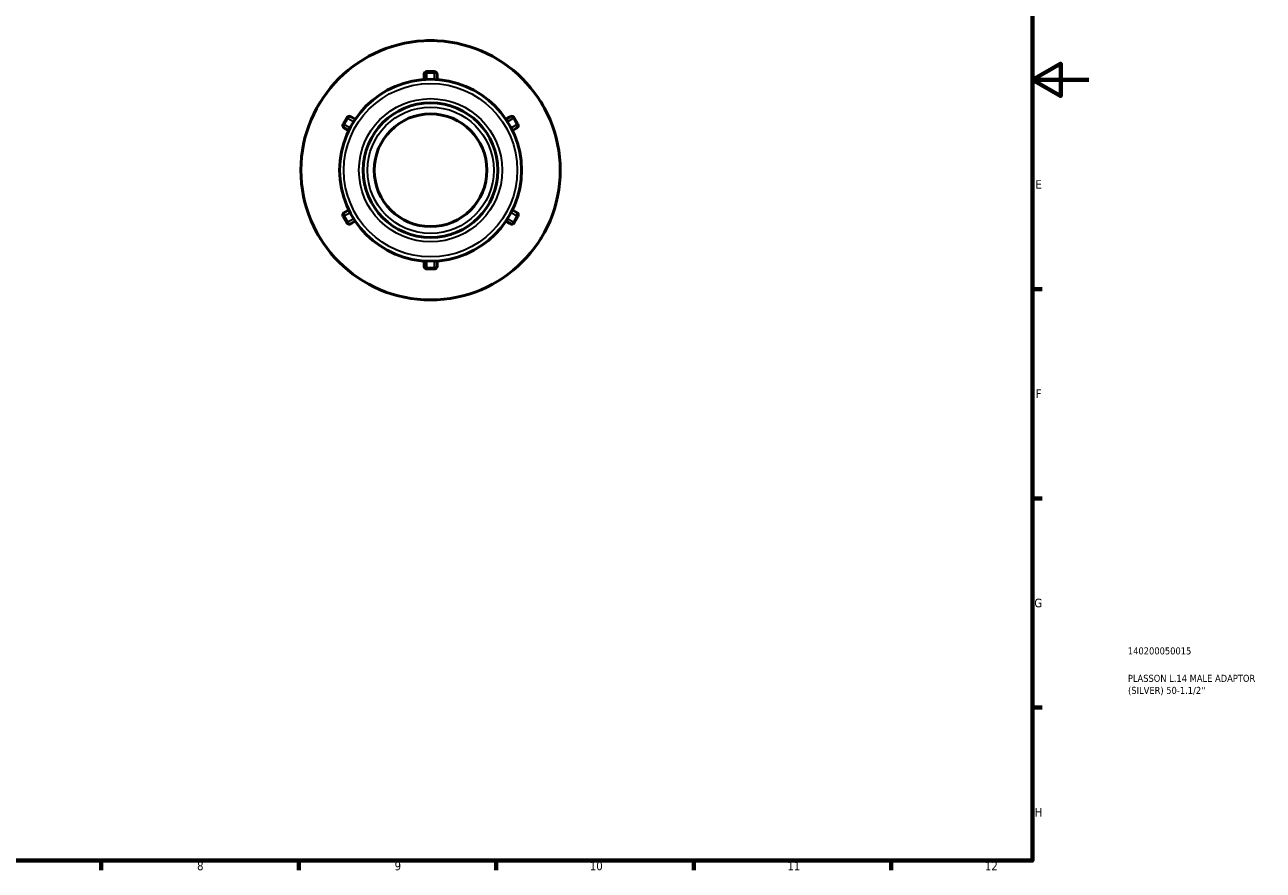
# Model space of a CAD drawing. Header units: millimetres. Extents: x 0 to 903, y 0 to 594.
# Tile 6 of 9: x 463 to 903, y 17 to 317. Entities that reach past the tile are written whole.
import ezdxf

# ---------------------------------------------------------------- set-up
doc = ezdxf.new("R2010")
doc.units = ezdxf.units.MM
for name, color, linetype, lineweight in [('Border (ANSI)', 7, 'Continuous', 70), ('Title (ISO)', 7, 'Continuous', 50), ('Visible (ANSI)', 7, 'Continuous', 50), ('Visible Narrow (ANSI)', 7, 'Continuous', 35)]:
    doc.layers.add(name, color=color, linetype=linetype, lineweight=lineweight)
doc.styles.add('Note Text (ANSI)', font='tahoma.ttf')
doc.styles.add('Note Text (ISO)', font='tahoma.ttf')

# ---------------------------------------------------------------- blocks, each defined once
blk = doc.blocks.new('Borders Default Border')
at = {"layer": 'Border (ANSI)'}
for p, q in [((821, 222.75), (824.45, 222.75)), ((821, 148.5), (824.45, 148.5)), ((821, 74.25), (824.45, 74.25)), ((490.58, 20), (490.58, 16.55)), ((560.67, 20), (560.67, 16.55)), ((630.75, 20), (630.75, 16.55)), ((700.83, 20), (700.83, 16.55)), ((770.92, 20), (770.92, 16.55))]:
    blk.add_line(p, q, dxfattribs=at)
at = {"layer": 'Border (ANSI)', "flags": 128}
for points in [[(20, 20), (20, 574), (821, 574), (821, 20), (20, 20)], [(841, 297), (821, 297), (831, 302.77), (831, 291.23), (821, 297)]]:
    blk.add_lwpolyline(points, dxfattribs=at)
at = {"layer": 'Border (ANSI)', "attachment_point": 7, "style": 'Note Text (ANSI)'}
for s, insert, char_height in [('E', (822.05, 258.35), 3.05), ('F', (822.14, 184.1), 3.05), ('G', (821.66, 109.79), 3.05), ('H', (821.81, 35.6), 3.05), ('8', (524.63, 16.48), 3.05), ('9', (594.7, 16.49), 3.05), ('10', (663.96, 16.49), 3.048), ('11', (734.04, 16.55), 3.048), ('12', (804.13, 16.55), 3.048)]:
    blk.add_mtext(s, dxfattribs=dict(at, insert=insert, char_height=char_height))
blk = doc.blocks.new('Title Blocks ISO')
at = {"layer": 'Title (ISO)', "color": 232, "true_color": 0xca0064, "style": 'Note Text (ISO)'}
for tag, p in [('PART_NUMBER_001', (33.84, 73.13)), ('DESCRIPTION_001', (33.84, 63.4)), ('DESCRIPTION_002', (33.91, 59.12))]:
    blk.add_attdef(tag, p, '', height=2.5, dxfattribs=at)

msp = doc.modelspace()

# ---------------------------------------------------------------- linework, layer by layer
at = {"layer": 'Visible (ANSI)'}
for p, q in [((607.465, 310.927), (606.165, 310.927)), ((608.765, 310.927), (607.465, 310.927)), ((605.165, 298.808), (605.165, 298.954)), ((605.165, 298.808), (605.165, 297.112)), ((608.765, 299.954), (606.165, 299.954)), ((609.765, 298.954), (609.765, 298.808)), ((609.765, 297.112), (609.765, 298.808)), ((567.628, 287.927), (566.978, 286.802)), ((568.278, 289.053), (567.628, 287.927)), ((647.302, 287.927), (646.652, 289.053)), ((647.952, 286.802), (647.302, 287.927)), ((577.781, 283.567), (576.481, 281.315)), ((579.147, 283.933), (579.273, 283.86)), ((580.742, 283.012), (579.273, 283.86)), ((635.656, 283.86), (634.188, 283.012)), ((635.656, 283.86), (635.783, 283.933)), ((638.449, 281.315), (637.149, 283.567)), ((576.973, 279.876), (576.847, 279.949)), ((576.973, 279.876), (578.442, 279.028)), ((636.488, 279.028), (637.956, 279.876)), ((638.083, 279.949), (637.956, 279.876)), ((578.442, 250.827), (576.973, 249.979)), ((637.956, 249.979), (636.488, 250.827)), ((576.481, 248.54), (577.781, 246.288)), ((576.847, 249.906), (576.973, 249.979)), ((579.273, 245.995), (580.742, 246.843)), ((634.188, 246.843), (635.656, 245.995)), ((637.149, 246.288), (638.449, 248.54)), ((637.956, 249.979), (638.083, 249.906)), ((566.978, 243.053), (567.628, 241.927)), ((567.628, 241.927), (568.278, 240.802)), ((579.273, 245.995), (579.147, 245.922)), ((635.783, 245.922), (635.656, 245.995)), ((646.652, 240.802), (647.302, 241.927)), ((647.302, 241.927), (647.952, 243.053)), ((605.165, 232.742), (605.165, 231.047)), ((605.165, 230.9), (605.165, 231.047)), ((606.165, 229.9), (608.765, 229.9)), ((609.765, 231.047), (609.765, 232.742)), ((609.765, 231.047), (609.765, 230.9)), ((606.165, 218.927), (607.465, 218.927)), ((607.465, 218.927), (608.765, 218.927))]:
    msp.add_line(p, q, dxfattribs=at)
for radius in [46, 32.267, 23.901, 20]:
    msp.add_circle((607.465, 264.927), radius, dxfattribs=at)
for centre, start, end in [((606.165, 309.927), 90, 102.8966), ((608.765, 309.927), 77.1034, 90), ((606.165, 298.954), 90, 180), ((608.765, 298.954), 0, 90), ((567.844, 286.302), 150, 162.8966), ((569.144, 288.553), 137.1034, 150), ((645.786, 288.553), 30, 42.8966), ((647.086, 286.302), 17.1034, 30), ((577.347, 280.815), 150, 240), ((578.647, 283.067), 60, 150), ((636.283, 283.067), 30, 120), ((637.583, 280.815), 300, 30), ((577.347, 249.04), 120, 210), ((578.647, 246.788), 210, 300), ((636.283, 246.788), 240, 330), ((637.583, 249.04), 330, 60), ((567.844, 243.553), 197.1034, 210), ((647.086, 243.553), 330, 342.8966), ((569.144, 241.302), 210, 222.8966), ((645.786, 241.302), 317.1034, 330), ((606.165, 230.9), 180, 270), ((608.765, 230.9), 270, 0), ((606.165, 219.927), 257.1034, 270), ((608.765, 219.927), 270, 282.8966)]:
    msp.add_arc(centre, 1, start, end, dxfattribs=at)
at = {"layer": 'Visible Narrow (ANSI)'}
for p, q in [((606.165, 299.953), (606.165, 299.556)), ((606.165, 297.286), (606.165, 299.398)), ((606.295, 299.515), (608.635, 299.515)), ((608.765, 299.556), (608.765, 299.953)), ((608.765, 299.398), (608.765, 297.286)), ((576.482, 281.314), (576.826, 281.116)), ((576.926, 281.208), (578.096, 283.234)), ((578.126, 283.367), (577.782, 283.566)), ((578.263, 283.288), (580.092, 282.232)), ((634.838, 282.232), (636.667, 283.288)), ((637.148, 283.566), (636.804, 283.367)), ((636.834, 283.234), (638.004, 281.208)), ((638.104, 281.116), (638.448, 281.314)), ((578.792, 279.981), (576.963, 281.037)), ((637.967, 281.037), (636.138, 279.981)), ((576.826, 248.739), (576.482, 248.54)), ((578.096, 246.62), (576.926, 248.647)), ((576.963, 248.818), (578.792, 249.874)), ((577.782, 246.289), (578.126, 246.487)), ((580.092, 247.622), (578.263, 246.566)), ((636.667, 246.566), (634.838, 247.622)), ((636.138, 249.874), (637.967, 248.818)), ((636.804, 246.487), (637.148, 246.289)), ((638.004, 248.647), (636.834, 246.62)), ((638.448, 248.54), (638.104, 248.739)), ((606.165, 230.457), (606.165, 232.569)), ((606.165, 230.299), (606.165, 229.902)), ((608.635, 230.34), (606.295, 230.34)), ((608.765, 232.569), (608.765, 230.457)), ((608.765, 229.902), (608.765, 230.299))]:
    msp.add_line(p, q, dxfattribs=at)
for radius in [30.767, 25.401, 22.401]:
    msp.add_circle((607.465, 264.927), radius, dxfattribs=at)
for centre, major_axis, start_param, end_param in [((606.165, 298.808), (-1, 0), 4.7909288, 6.2046455), ((608.765, 298.808), (1, 0), 0.0785398, 1.4922565), ((578.773, 282.993), (0.5, 0.866), 0.0785398, 1.4922565), ((636.156, 282.993), (-0.5, 0.866), 4.7909288, 6.2046455), ((577.473, 280.742), (-0.5, -0.866), 4.7909288, 6.2046455), ((637.456, 280.742), (0.5, -0.866), 0.0785398, 1.4922565), ((577.473, 249.113), (-0.5, 0.866), 0.0785398, 1.4922565), ((578.773, 246.861), (0.5, -0.866), 4.7909288, 6.2046455), ((636.156, 246.861), (-0.5, -0.866), 0.0785398, 1.4922565), ((637.456, 249.113), (0.5, 0.866), 4.7909288, 6.2046455), ((606.165, 231.047), (-1, 0), 0.0785398, 1.4922565), ((608.765, 231.047), (1, 0), 4.7909288, 6.2046455)]:
    msp.add_ellipse(centre, major_axis=major_axis, ratio=0.7071068, start_param=start_param, end_param=end_param, dxfattribs=at)

# ---------------------------------------------------------------- block references
msp.add_blockref('Borders Default Border', (0, 0))
msp.add_blockref('Title Blocks ISO', (821, 20)).add_auto_attribs({'PART_NUMBER_001': '140200050015', 'DESCRIPTION_001': 'PLASSON L.14 MALE ADAPTOR', 'DESCRIPTION_002': "(SILVER) 50-1.1/2''"})

doc.saveas('drawing.dxf')
